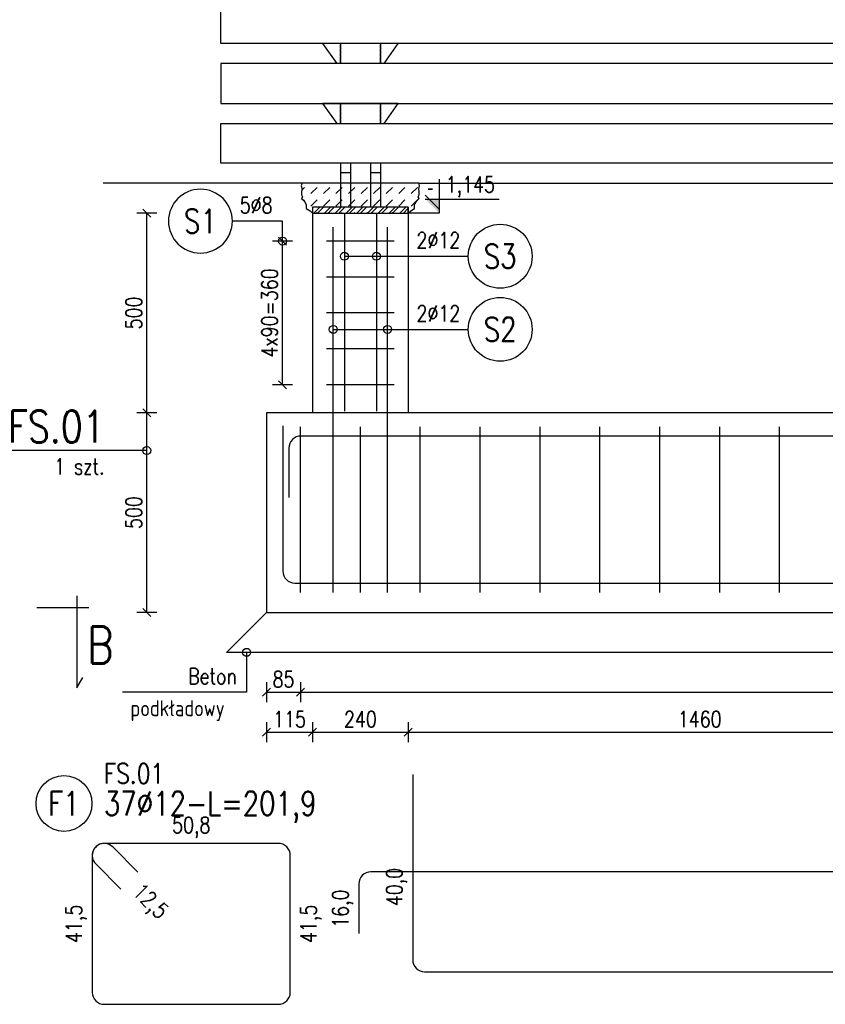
# Model space of a CAD drawing. Header units: millimetres. Extents: x 0 to 1625, y 0 to 742.
# Tile 18 of 24: x 664 to 866, y 353 to 599. Entities that reach past the tile are written whole.
import ezdxf
from ezdxf.enums import TextEntityAlignment as Align

# ---------------------------------------------------------------- set-up
doc = ezdxf.new("R2010")
doc.units = ezdxf.units.MM
doc.linetypes.add('DASHED', pattern=[0.75, 0.5, -0.25])
for name, color, linetype in [('_K_Konstrukcja', 7, 'Continuous'), ('e-cad_cienkie', 1, 'Continuous'), ('e-cad_kontur', 2, 'Continuous'), ('e-cad_opisy', 8, 'Continuous'), ('e-cad_prety_widok', 3, 'Continuous'), ('e-cad_stal_kontur', 3, 'Continuous'), ('e-cad_strzemiona', 3, 'Continuous'), ('e-cad_wymiary', 1, 'Continuous'), ('e-cad_wypelnienia', 254, 'Continuous'), ('KONSTRUKCJA', 7, 'Continuous'), ('opis', 5, 'Continuous')]:
    doc.layers.add(name, color=color, linetype=linetype)
doc.layers.add('e-cad_rzutnie', color=61, linetype='Continuous', plot=False)
doc.layers.add('ZBROJ_STRZ', color=1, linetype='Continuous', lineweight=15)
doc.styles.add('e-cad_1', font='simplex.shx', dxfattribs={"width": 0.8})
doc.styles.add('ROMANS 1do20', font='simplex.shx', dxfattribs={"width": 0.8, "height": 4})
doc.styles.get("Standard").update_dxf_attribs({"font": 'arial.ttf'})
doc.dimstyles.new('e-cad_1_20_[cm]', dxfattribs={"dimscale": 2, "dimtxt": 2, "dimasz": 1, "dimexe": 1.25, "dimexo": 0.625, "dimtad": 1, "dimdec": 0, "dimlfac": 10, "dimrnd": 0.1, "dimzin": 1, "dimtxsty": 'e-cad_1', "dimblk": 'OBLIQUE', "dimcen": 2.5, "dimclrd": 8, "dimclre": 8, "dimclrt": 1, "dimadec": 0, "dimazin": 0, "dimtfac": 1, "dimtix": 1, "dimtmove": 1, "dimatfit": 3, "dimldrblk": 'OBLIQUE', "dimfxl": 1.25, "dimfxlon": 1, "dimtfill": 1, "dimarcsym": 0})

# ---------------------------------------------------------------- blocks, each defined once
blk = doc.blocks.new('_Oblique')
at = {"color": 0, "linetype": 'ByBlock', "lineweight": -2}
blk.add_line((-0.5, -0.5), (0.5, 0.5), dxfattribs=at)
blk = doc.blocks.new('*D155')
at = {"layer": 'Defpoints', "color": 0, "ltscale": 0.8}
for p in [(734.58, 455.83), (726.08, 450.83), (734.58, 430.83)]:
    blk.add_point(p, dxfattribs=at)
at = {"layer": 'e-cad_wymiary', "color": 8, "lineweight": -2, "ltscale": 0.8}
for p, q in [((726.08, 433.33), (726.08, 428.33)), ((734.58, 433.33), (734.58, 428.33)), ((726.08, 430.83), (734.58, 430.83))]:
    blk.add_line(p, q, dxfattribs=at)
at = {"layer": 'e-cad_wymiary', "color": 8, "lineweight": -2, "ltscale": 0.8, "xscale": 2, "yscale": 2, "zscale": 2, "rotation": 180}
blk.add_blockref('_Oblique', (726.08, 430.83), dxfattribs=at)
at = {"layer": 'e-cad_wymiary', "color": 8, "lineweight": -2, "ltscale": 0.8, "xscale": 2, "yscale": 2, "zscale": 2}
blk.add_blockref('_Oblique', (734.58, 430.83), dxfattribs=at)
at = {"layer": 'e-cad_wymiary', "color": 1, "ltscale": 0.8, "insert": (730.33, 434.08), "char_height": 4, "attachment_point": 5, "style": 'e-cad_1', "bg_fill": 3, "box_fill_scale": 1.1, "bg_fill_color": 257, "bg_fill_transparency": 0}
blk.add_mtext('85', dxfattribs=at)
blk = doc.blocks.new('*D156')
at = {"layer": 'Defpoints', "color": 0, "ltscale": 0.8}
for p in [(734.58, 455.83), (1274.58, 455.83), (1274.58, 430.83)]:
    blk.add_point(p, dxfattribs=at)
at = {"layer": 'e-cad_wymiary', "color": 8, "lineweight": -2, "ltscale": 0.8}
for p, q in [((734.58, 433.33), (734.58, 428.33)), ((1274.58, 433.33), (1274.58, 428.33)), ((734.58, 430.83), (1274.58, 430.83))]:
    blk.add_line(p, q, dxfattribs=at)
at = {"layer": 'e-cad_wymiary', "color": 8, "lineweight": -2, "ltscale": 0.8, "xscale": 2, "yscale": 2, "zscale": 2, "rotation": 180}
blk.add_blockref('_Oblique', (734.58, 430.83), dxfattribs=at)
at = {"layer": 'e-cad_wymiary', "color": 8, "lineweight": -2, "ltscale": 0.8, "xscale": 2, "yscale": 2, "zscale": 2}
blk.add_blockref('_Oblique', (1274.58, 430.83), dxfattribs=at)
at = {"layer": 'e-cad_wymiary', "color": 1, "ltscale": 0.8, "insert": (1004.58, 434.08), "char_height": 4, "attachment_point": 5, "style": 'e-cad_1', "bg_fill": 3, "box_fill_scale": 1.1, "bg_fill_color": 257, "bg_fill_transparency": 0}
blk.add_mtext('36x150=5400', dxfattribs=at)
blk = doc.blocks.new('e-cad_ZelbetOpis_7')
blk.add_circle((5, 5), 3.5)
at = {"layer": 'e-cad_opisy', "style": 'e-cad_1', "width": 0.8, "flags": 1}
for tag, p in [('SREDNICA', (25, 8)), ('DLUGOSC', (25, 7.5)), ('KOD', (30, 8)), ('HAK_1', (30, 7.5)), ('SZT', (25, 7)), ('GATUNEK_STALI', (25, 6.5)), ('KLASA_STALI', (25, 6)), ('A', (30, 6.5)), ('HAK_2', (30, 7)), ('B', (30, 6)), ('OPIS_2', (25, 5.5)), ('C', (30, 5.5)), ('D', (30, 5)), ('E', (30, 4.5)), ('F', (30, 4)), ('R', (30, 3.5)), ('HAK_1_DLUGOSC', (30, 3)), ('HAK_2_DLUGOSC', (30, 2.5)), ('KIERUNEK', (30, 2))]:
    blk.add_attdef(tag, p, '', height=0.3, dxfattribs=at)
at = {"layer": 'e-cad_opisy', "style": 'e-cad_1', "width": 0.8}
blk.add_attdef('NR', text='', height=3, dxfattribs=at).set_placement((5, 3.5), align=Align.CENTER)
for tag, p in [('OPIS_1', (10, 3.5)), ('UWAGI', (10, -6))]:
    blk.add_attdef(tag, p, '', height=3, dxfattribs=at)
at = {"layer": 'e-cad_rzutnie', "style": 'e-cad_1', "width": 0.8}
blk.add_attdef('POZYCJA', (10, 7.5), '', height=2.5, dxfattribs=at)
blk = doc.blocks.new('*D158')
at = {"layer": 'Defpoints', "color": 0, "ltscale": 0.8}
for p in [(737.58, 500.83), (726.08, 450.83), (737.58, 420.83)]:
    blk.add_point(p, dxfattribs=at)
at = {"layer": 'e-cad_wymiary', "color": 8, "lineweight": -2, "ltscale": 0.8}
for p, q in [((726.08, 423.33), (726.08, 418.33)), ((737.58, 423.33), (737.58, 418.33)), ((726.08, 420.83), (737.58, 420.83))]:
    blk.add_line(p, q, dxfattribs=at)
at = {"layer": 'e-cad_wymiary', "color": 8, "lineweight": -2, "ltscale": 0.8, "xscale": 2, "yscale": 2, "zscale": 2, "rotation": 180}
blk.add_blockref('_Oblique', (726.08, 420.83), dxfattribs=at)
at = {"layer": 'e-cad_wymiary', "color": 8, "lineweight": -2, "ltscale": 0.8, "xscale": 2, "yscale": 2, "zscale": 2}
blk.add_blockref('_Oblique', (737.58, 420.83), dxfattribs=at)
at = {"layer": 'e-cad_wymiary', "color": 1, "ltscale": 0.8, "insert": (731.83, 424.08), "char_height": 4, "attachment_point": 5, "style": 'e-cad_1', "bg_fill": 3, "box_fill_scale": 1.1, "bg_fill_color": 257, "bg_fill_transparency": 0}
blk.add_mtext('115', dxfattribs=at)
blk = doc.blocks.new('*D159')
at = {"layer": 'Defpoints', "color": 0, "ltscale": 0.8}
for p in [(737.58, 500.83), (761.58, 500.83), (761.58, 420.83)]:
    blk.add_point(p, dxfattribs=at)
at = {"layer": 'e-cad_wymiary', "color": 8, "lineweight": -2, "ltscale": 0.8}
for p, q in [((737.58, 423.33), (737.58, 418.33)), ((761.58, 423.33), (761.58, 418.33)), ((737.58, 420.83), (761.58, 420.83))]:
    blk.add_line(p, q, dxfattribs=at)
at = {"layer": 'e-cad_wymiary', "color": 8, "lineweight": -2, "ltscale": 0.8, "xscale": 2, "yscale": 2, "zscale": 2, "rotation": 180}
blk.add_blockref('_Oblique', (737.58, 420.83), dxfattribs=at)
at = {"layer": 'e-cad_wymiary', "color": 8, "lineweight": -2, "ltscale": 0.8, "xscale": 2, "yscale": 2, "zscale": 2}
blk.add_blockref('_Oblique', (761.58, 420.83), dxfattribs=at)
at = {"layer": 'e-cad_wymiary', "color": 1, "ltscale": 0.8, "insert": (749.58, 424.08), "char_height": 4, "attachment_point": 5, "style": 'e-cad_1', "bg_fill": 3, "box_fill_scale": 1.1, "bg_fill_color": 257, "bg_fill_transparency": 0}
blk.add_mtext('240', dxfattribs=at)
blk = doc.blocks.new('*D160')
at = {"layer": 'Defpoints', "color": 0, "ltscale": 0.8}
for p in [(761.58, 500.83), (907.58, 500.83), (907.58, 420.83)]:
    blk.add_point(p, dxfattribs=at)
at = {"layer": 'e-cad_wymiary', "color": 8, "lineweight": -2, "ltscale": 0.8}
for p, q in [((761.58, 423.33), (761.58, 418.33)), ((907.58, 423.33), (907.58, 418.33)), ((761.58, 420.83), (907.58, 420.83))]:
    blk.add_line(p, q, dxfattribs=at)
at = {"layer": 'e-cad_wymiary', "color": 8, "lineweight": -2, "ltscale": 0.8, "xscale": 2, "yscale": 2, "zscale": 2, "rotation": 180}
blk.add_blockref('_Oblique', (761.58, 420.83), dxfattribs=at)
at = {"layer": 'e-cad_wymiary', "color": 8, "lineweight": -2, "ltscale": 0.8, "xscale": 2, "yscale": 2, "zscale": 2}
blk.add_blockref('_Oblique', (907.58, 420.83), dxfattribs=at)
at = {"layer": 'e-cad_wymiary', "color": 1, "ltscale": 0.8, "insert": (834.58, 424.08), "char_height": 4, "attachment_point": 5, "style": 'e-cad_1', "bg_fill": 3, "box_fill_scale": 1.1, "bg_fill_color": 257, "bg_fill_transparency": 0}
blk.add_mtext('1460', dxfattribs=at)
blk = doc.blocks.new('*D167')
at = {"layer": 'Defpoints', "color": 0, "ltscale": 0.8}
for p in [(696.08, 500.83), (726.08, 500.83), (726.08, 450.83)]:
    blk.add_point(p, dxfattribs=at)
at = {"layer": 'e-cad_wymiary', "color": 8, "lineweight": -2, "ltscale": 0.8}
for p, q in [((698.58, 500.83), (693.58, 500.83)), ((696.08, 450.83), (696.08, 500.83)), ((698.58, 450.83), (693.58, 450.83))]:
    blk.add_line(p, q, dxfattribs=at)
at = {"layer": 'e-cad_wymiary', "color": 8, "lineweight": -2, "ltscale": 0.8, "xscale": 2, "yscale": 2, "zscale": 2}
for p, rotation in [((696.08, 500.83), 90), ((696.08, 450.83), 270)]:
    blk.add_blockref('_Oblique', p, dxfattribs=dict(at, rotation=rotation))
at = {"layer": 'e-cad_wymiary', "color": 1, "ltscale": 0.8, "insert": (692.83, 475.83), "char_height": 4, "attachment_point": 5, "rotation": 90, "style": 'e-cad_1', "bg_fill": 3, "box_fill_scale": 1.1, "bg_fill_color": 257, "bg_fill_transparency": 0}
blk.add_mtext('500', dxfattribs=at)
blk = doc.blocks.new('*D168')
at = {"layer": 'Defpoints', "color": 0, "ltscale": 0.8}
for p in [(696.08, 550.83), (737.58, 550.83), (726.08, 500.83)]:
    blk.add_point(p, dxfattribs=at)
at = {"layer": 'e-cad_wymiary', "color": 8, "lineweight": -2, "ltscale": 0.8}
for p, q in [((698.58, 550.83), (693.58, 550.83)), ((696.08, 500.83), (696.08, 550.83)), ((698.58, 500.83), (693.58, 500.83))]:
    blk.add_line(p, q, dxfattribs=at)
at = {"layer": 'e-cad_wymiary', "color": 8, "lineweight": -2, "ltscale": 0.8, "xscale": 2, "yscale": 2, "zscale": 2}
for p, rotation in [((696.08, 550.83), 90), ((696.08, 500.83), 270)]:
    blk.add_blockref('_Oblique', p, dxfattribs=dict(at, rotation=rotation))
at = {"layer": 'e-cad_wymiary', "color": 1, "ltscale": 0.8, "insert": (692.83, 525.83), "char_height": 4, "attachment_point": 5, "rotation": 90, "style": 'e-cad_1', "bg_fill": 3, "box_fill_scale": 1.1, "bg_fill_color": 257, "bg_fill_transparency": 0}
blk.add_mtext('500', dxfattribs=at)
blk = doc.blocks.new('e-cad_ZelbetOpisNiezliczalny_1P')
at = {"layer": 'e-cad_cienkie'}
blk.add_circle((4, 0), 4, dxfattribs=at)
at = {"layer": 'e-cad_opisy', "ltscale": 0.04, "style": 'e-cad_1', "width": 0.8}
for tag, p in [('OPIS', (-1, 1)), ('UWAGI', (-1, -3))]:
    blk.add_attdef(tag, text='', height=2, dxfattribs=at).set_placement(p, align=Align.RIGHT)
blk.add_attdef('NR', text='', height=3, dxfattribs=at).set_placement((4, 0), align=Align.MIDDLE_CENTER)
blk = doc.blocks.new('*D172')
at = {"layer": 'Defpoints', "color": 0, "ltscale": 0.8}
for p in [(730.08, 543.83), (741.08, 543.83), (741.08, 507.83)]:
    blk.add_point(p, dxfattribs=at)
at = {"layer": 'e-cad_wymiary', "color": 8, "lineweight": -2, "ltscale": 0.8}
for p, q in [((732.58, 543.83), (727.58, 543.83)), ((730.08, 507.83), (730.08, 543.83)), ((732.58, 507.83), (727.58, 507.83))]:
    blk.add_line(p, q, dxfattribs=at)
at = {"layer": 'e-cad_wymiary', "color": 8, "lineweight": -2, "ltscale": 0.8, "xscale": 2, "yscale": 2, "zscale": 2}
for p, rotation in [((730.08, 543.83), 90), ((730.08, 507.83), 270)]:
    blk.add_blockref('_Oblique', p, dxfattribs=dict(at, rotation=rotation))
at = {"layer": 'e-cad_wymiary', "color": 1, "ltscale": 0.8, "insert": (726.83, 525.83), "char_height": 4, "attachment_point": 5, "rotation": 90, "style": 'e-cad_1', "bg_fill": 3, "box_fill_scale": 1.1, "bg_fill_color": 257, "bg_fill_transparency": 0}
blk.add_mtext('4x90=360', dxfattribs=at)

msp = doc.modelspace()

# ---------------------------------------------------------------- hatches: boundary and pattern name
at = {"layer": 'e-cad_wypelnienia', "ltscale": 0.005}
h = msp.add_hatch(dxfattribs=at)
h.set_pattern_fill('DASH', color=256, scale=0.7, angle=45, style=0)
h.set_pattern_definition([(45, (-21198.4465, 23676.2824), (0, 3.14308964), [2.2225, -2.2225])])
h.paths.add_polyline_path([(734.76, 557.64), (734.97, 556.83), (734.82, 556.27), (734.82, 555.43), (735.1, 554.95), (734.85, 554.53), (735.48, 553.9), (736, 552.98), (736, 552.01), (736.96, 551.45), (737.58, 550.83), (761.58, 550.83), (762.21, 551.45), (763.16, 552.01), (763.16, 552.98), (763.69, 553.9), (764.32, 554.53), (764.07, 554.95), (764.34, 555.43), (764.34, 556.27), (764.19, 556.83), (764.41, 557.64), (764.19, 558.33), (734.97, 558.33)])
h = msp.add_hatch(dxfattribs=at)
h.set_pattern_fill('ANSI32', color=256, scale=0.2)
h.set_pattern_definition([(45, (-236701.938, 26405.8097), (-1.347038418, 1.347038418), []), (45, (-236701.04, 26405.8097), (-1.347038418, 1.347038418), [])])
h.paths.add_polyline_path([(737.58, 550.83), (737.58, 552.33), (761.58, 552.33), (761.58, 550.83)])
at = {"layer": 'opis', "ltscale": 2}
h = msp.add_hatch(color=9, dxfattribs=at)
h.paths.add_polyline_path([(769.33, 554.32), (765.84, 554.32), (767.33, 552.83), (769.33, 552.83)])
h.paths.add_polyline_path([(769.33, 552.83), (767.33, 552.83), (769.33, 550.83)])

# ---------------------------------------------------------------- linework, layer by layer
at = {"layer": '_K_Konstrukcja', "color": 8, "ltscale": 0.005}
for p, q in [((734.97, 558.33), (685.13, 558.33)), ((764.19, 558.33), (904.97, 558.33))]:
    msp.add_line(p, q, dxfattribs=at)
at = {"layer": 'e-cad_cienkie', "ltscale": 0.1}
msp.add_lwpolyline([(761.58, 550.83), (762.21, 551.45), (763.16, 552.01), (763.16, 552.98), (763.69, 553.9), (764.32, 554.53), (764.07, 554.95), (764.34, 555.43), (764.34, 556.27), (764.19, 556.83), (764.41, 557.64), (764.19, 558.33), (734.97, 558.33), (734.76, 557.64), (734.97, 556.83), (734.82, 556.27), (734.82, 555.43), (735.1, 554.95), (734.85, 554.53), (735.48, 553.9), (736, 552.98), (736, 552.01), (736.96, 551.45), (737.58, 550.83)], close=True, dxfattribs=at)
at = {"layer": 'e-cad_cienkie', "color": 9, "ltscale": 0.8}
msp.add_lwpolyline([(726.08, 450.83), (1283.08, 450.83), (1293.08, 440.83), (716.08, 440.83)], close=True, dxfattribs=at)
at = {"layer": 'e-cad_kontur', "ltscale": 0.005}
for p, q in [((737.58, 552.33), (737.58, 500.83)), ((761.58, 552.33), (761.58, 500.83))]:
    msp.add_line(p, q, dxfattribs=at)
for points in [[(714.58, 603.33), (1294.58, 603.33), (1294.58, 593.33), (714.58, 593.33)], [(1294.58, 588.33), (714.58, 588.33), (714.58, 578.33), (1294.58, 578.33)], [(714.58, 573.33), (1294.58, 573.33), (1294.58, 563.33), (714.58, 563.33)], [(737.58, 550.83), (761.58, 550.83), (761.58, 552.33), (737.58, 552.33)], [(726.08, 450.83), (1283.08, 450.83), (1283.08, 500.83), (726.08, 500.83)]]:
    msp.add_lwpolyline(points, close=True, dxfattribs=at)
at = {"layer": 'e-cad_prety_widok', "ltscale": 0.8}
for points in [[(742.78, 455.83), (742.78, 547.33)], [(756.38, 455.83), (756.38, 547.33)]]:
    msp.add_lwpolyline(points, dxfattribs=at)
for points in [[(730.18, 497.56), (730.18, 461.16, 0.414214), (733.18, 458.16), (1275.98, 458.16, 0.414214), (1278.98, 461.16), (1278.98, 497.56)], [(1277.48, 479.6), (1277.48, 492, 0.414214), (1274.48, 495), (734.68, 495, 0.414214), (731.68, 492), (731.68, 479.6)], [(762.68, 410.23), (762.68, 363.83, 0.414214), (765.68, 360.83), (1308.48, 360.83, 0.414214), (1311.48, 363.83), (1311.48, 410.23)], [(1294.98, 370.43), (1294.98, 382.83, 0.414214), (1291.98, 385.83), (752.18, 385.83, 0.414214), (749.18, 382.83), (749.18, 370.43)]]:
    msp.add_lwpolyline(points, format="xyb", dxfattribs=at)
at = {"layer": 'e-cad_stal_kontur', "linetype": 'DASHED', "ltscale": 0.1}
for p, q in [((744.58, 593.33), (744.58, 588.33)), ((754.58, 593.33), (754.58, 588.33)), ((744.58, 578.33), (744.58, 573.33)), ((754.58, 578.33), (754.58, 573.33))]:
    msp.add_line(p, q, dxfattribs=at)
at = {"layer": 'e-cad_stal_kontur', "ltscale": 0.005}
for p, q in [((744.58, 563.33), (744.58, 552.33)), ((747.08, 563.33), (747.08, 552.33)), ((752.08, 563.33), (752.08, 552.33)), ((754.58, 563.33), (754.58, 552.33)), ((744.58, 560.99), (747.08, 560.99)), ((752.08, 560.99), (754.58, 560.99))]:
    msp.add_line(p, q, dxfattribs=at)
for points in [[(755.53, 588.33), (759.08, 593.33), (740.08, 593.33), (743.64, 588.33)], [(755.53, 573.33), (759.08, 578.33), (740.08, 578.33), (743.64, 573.33)]]:
    msp.add_lwpolyline(points, dxfattribs=at)
at = {"layer": 'e-cad_stal_kontur', "linetype": 'DASHED', "ltscale": 0.1}
for points in [[(744.58, 588.33), (744.58, 593.33)], [(754.58, 588.33), (754.58, 593.33)], [(744.58, 573.33), (744.58, 578.33)], [(754.58, 573.33), (754.58, 578.33)]]:
    msp.add_lwpolyline(points, dxfattribs=at)
at = {"layer": 'e-cad_strzemiona', "ltscale": 0.8}
for points in [[(758.08, 543.83), (741.08, 543.83)], [(758.08, 534.83), (741.08, 534.83)], [(758.08, 525.83), (741.08, 525.83)], [(758.08, 516.83), (741.08, 516.83)], [(758.08, 507.83), (741.08, 507.83)], [(734.58, 455.83), (734.58, 497.33)], [(749.58, 455.83), (749.58, 497.33)], [(764.58, 455.83), (764.58, 497.33)], [(779.58, 455.83), (779.58, 497.33)], [(794.58, 455.83), (794.58, 497.33)], [(809.58, 455.83), (809.58, 497.33)], [(824.58, 455.83), (824.58, 497.33)], [(839.58, 455.83), (839.58, 497.33)], [(854.58, 455.83), (854.58, 497.33)]]:
    msp.add_lwpolyline(points, dxfattribs=at)
at = {"layer": 'e-cad_strzemiona', "ltscale": 10}
msp.add_lwpolyline([(693.82, 385.8), (687.53, 392.09, 0.668179), (682.41, 389.97), (682.41, 355.67, 0.414214), (685.41, 352.67), (729.01, 352.67, 0.414214), (732.01, 355.67), (732.01, 389.97, 0.414214), (729.01, 392.97), (685.41, 392.97, 0.668179), (683.29, 387.85), (689.58, 381.55)], format="xyb", dxfattribs=at)
at = {"layer": 'KONSTRUKCJA', "color": 6, "ltscale": 0.01}
for p, q in [((678.52, 454.97), (678.52, 431.97)), ((681.52, 451.97), (668.52, 451.97)), ((678.52, 431.97), (680.02, 434.56))]:
    msp.add_line(p, q, dxfattribs=at)
at = {"layer": 'opis', "color": 9, "ltscale": 2}
for p, q in [((769.33, 559.31), (769.33, 550.83)), ((769.33, 551.83), (765.8, 555.32)), ((765.8, 554.32), (784.38, 554.32))]:
    msp.add_line(p, q, dxfattribs=at)
msp.add_lwpolyline([(769.33, 550.83), (761.58, 550.83)], dxfattribs=at)

# ---------------------------------------------------------------- block references
at = {"layer": 'e-cad_opisy', "ltscale": 0.8, "xscale": 2, "yscale": 2, "zscale": 2}
for name, p, values in [('e-cad_ZelbetOpisNiezliczalny_1P', (776.6, 540.04), {'OPIS': '2%%c12', 'NR': 'S3'}), ('e-cad_ZelbetOpisNiezliczalny_1P', (776.6, 521.73), {'OPIS': '2%%c12', 'NR': 'S2'}), ('e-cad_ZelbetOpis_7', (665.33, 392.97), {'OPIS_1': '37%%c12-L=201,9', 'NR': 'F1', 'POZYCJA': 'FS.01'})]:
    msp.add_blockref(name, p, dxfattribs=at).add_auto_attribs(values)

# ---------------------------------------------------------------- texts
at = {"layer": 'e-cad_opisy', "ltscale": 0.8, "style": 'e-cad_1', "width": 0.8}
for s, height, p in [('FS.01', 8, (685.5, 493.38)), ('1 szt.', 4, (685.5, 485.38))]:
    msp.add_text(s, height=height, dxfattribs=at).set_placement(p, align=Align.RIGHT)
for s, p in [('Beton', (706.44, 432.83)), ('podkładowy', (691.96, 424.83))]:
    msp.add_text(s, height=4, dxfattribs=at).set_placement(p)
msp.add_text('50,8', height=4, dxfattribs=at).set_placement((707.21, 397.57), align=Align.MIDDLE_CENTER)
for s, rotation, p in [('40,0', 90, (758.08, 382.03)), ('12,5', 315, (697.08, 378.55)), ('16,0', 90, (744.58, 376.63)), ('41,5', 90, (677.81, 372.82)), ('41,5', 90, (736.61, 372.82))]:
    msp.add_text(s, height=4, rotation=rotation, dxfattribs=at).set_placement(p, align=Align.MIDDLE_CENTER)
at = {"layer": 'opis', "color": 9, "ltscale": 2, "style": 'ROMANS 1do20', "width": 0.8}
msp.add_text('1,145', height=4, dxfattribs=at).set_placement((770.95, 556.04))
at = {"layer": 'opis', "color": 9, "ltscale": 2}
msp.add_text('-', height=3.49, dxfattribs=at).set_placement((766.27, 555.52))
at = {"layer": 'ZBROJ_STRZ', "style": 'e-cad_1', "width": 0.8}
msp.add_text('B', height=9.22, dxfattribs=at).set_placement((684.45, 438.06), align=Align.CENTER)

# ---------------------------------------------------------------- leaders
at = {"layer": 'e-cad_cienkie', "ltscale": 0.8}
for points in [[(745.58, 540.04), (776.6, 540.04)], [(753.58, 540.04), (776.6, 540.04)], [(742.78, 521.73), (776.6, 521.73)], [(756.38, 521.73), (776.6, 521.73)], [(696.08, 491.38), (686.08, 491.38), (660.47, 491.38)], [(721.08, 440.83), (721.08, 430.83), (689.96, 430.83)]]:
    msp.add_leader(points, dimstyle='e-cad_1_20_[cm]', override={"dimldrblk": 'DotBlank'}, dxfattribs=at)

# ---------------------------------------------------------------- next in the draw order: dimensions: what is measured, and where the dimension line sits
at = {"layer": 'e-cad_wymiary', "ltscale": 0.8}
dim = msp.add_linear_dim(base=(734.58, 430.83), p1=(726.08, 450.83), p2=(734.58, 455.83), dimstyle='e-cad_1_20_[cm]', dxfattribs=at)
dim.commit()
dim.dimension.update_dxf_attribs({"geometry": '*D155', "text_midpoint": (730.33, 434.08)})

# ---------------------------------------------------------------- next in the draw order: dimensions: what is measured, and where the dimension line sits
dim = msp.add_linear_dim(base=(1274.58, 430.83), p1=(734.58, 455.83), p2=(1274.58, 455.83), text='36x150=<>', dimstyle='e-cad_1_20_[cm]', override={"dimtxsty": 'e-cad_1'}, dxfattribs=at)
dim.commit()
dim.dimension.update_dxf_attribs({"geometry": '*D156', "text_midpoint": (1004.58, 434.08)})

# ---------------------------------------------------------------- next in the draw order: dimensions: what is measured, and where the dimension line sits
dim = msp.add_linear_dim(base=(737.58, 420.83), p1=(726.08, 450.83), p2=(737.58, 500.83), dimstyle='e-cad_1_20_[cm]', dxfattribs=at)
dim.commit()
dim.dimension.update_dxf_attribs({"geometry": '*D158', "text_midpoint": (731.83, 424.08)})

# ---------------------------------------------------------------- next in the draw order: dimensions: what is measured, and where the dimension line sits
dim = msp.add_linear_dim(base=(761.58, 420.83), p1=(737.58, 500.83), p2=(761.58, 500.83), dimstyle='e-cad_1_20_[cm]', dxfattribs=at)
dim.commit()
dim.dimension.update_dxf_attribs({"geometry": '*D159', "text_midpoint": (749.58, 424.08)})

# ---------------------------------------------------------------- next in the draw order: linework, layer by layer
at = {"layer": 'e-cad_prety_widok', "ltscale": 0.8}
for points in [[(745.58, 550.83), (745.58, 501.23)], [(753.58, 550.83), (753.58, 501.23)]]:
    msp.add_lwpolyline(points, dxfattribs=at)

# ---------------------------------------------------------------- next in the draw order: dimensions: what is measured, and where the dimension line sits
at = {"layer": 'e-cad_wymiary', "ltscale": 0.8}
dim = msp.add_linear_dim(base=(696.08, 550.83), p1=(726.08, 500.83), p2=(737.58, 550.83), angle=90, dimstyle='e-cad_1_20_[cm]', dxfattribs=at)
dim.commit()
dim.dimension.update_dxf_attribs({"geometry": '*D168', "text_midpoint": (692.83, 525.83)})
dim = msp.add_linear_dim(base=(907.58, 420.83), p1=(761.58, 500.83), p2=(907.58, 500.83), dimstyle='e-cad_1_20_[cm]', dxfattribs=at)
dim.commit()
dim.dimension.update_dxf_attribs({"geometry": '*D160', "text_midpoint": (834.58, 424.08)})

# ---------------------------------------------------------------- next in the draw order: dimensions: what is measured, and where the dimension line sits
dim = msp.add_linear_dim(base=(730.08, 543.83), p1=(741.08, 507.83), p2=(741.08, 543.83), angle=90, text='4x90=<>', dimstyle='e-cad_1_20_[cm]', override={"dimtxsty": 'e-cad_1'}, dxfattribs=at)
dim.commit()
dim.dimension.update_dxf_attribs({"geometry": '*D172', "text_midpoint": (726.83, 525.83)})
dim = msp.add_linear_dim(base=(696.08, 500.83), p1=(726.08, 450.83), p2=(726.08, 500.83), angle=90, dimstyle='e-cad_1_20_[cm]', dxfattribs=at)
dim.commit()
dim.dimension.update_dxf_attribs({"geometry": '*D167', "text_midpoint": (692.83, 475.83)})

# ---------------------------------------------------------------- next in the draw order: block references
at = {"layer": 'e-cad_opisy', "ltscale": 0.8}
ref = msp.add_blockref('e-cad_ZelbetOpisNiezliczalny_1P', (717.51, 548.83), dxfattribs=dict(at, xscale=-2, yscale=2, zscale=2))
ref.add_attrib('OPIS', '5%%c8', dxfattribs={"ltscale": 0.8, "height": 4, "style": 'e-cad_1', "width": 0.8}).set_placement((727.58, 550.83), align=Align.RIGHT)
ref.add_attrib('NR', 'S1', dxfattribs={"ltscale": 0.8, "height": 6, "style": 'e-cad_1', "width": 0.8}).set_placement((709.51, 548.83), align=Align.MIDDLE_CENTER)

# ---------------------------------------------------------------- next in the draw order: leaders
at = {"layer": 'e-cad_cienkie', "ltscale": 0.8}
msp.add_leader([(730.08, 543.83), (730.08, 548.83), (717.51, 548.83)], dimstyle='e-cad_1_20_[cm]', override={"dimldrblk": 'DotBlank'}, dxfattribs=at)

doc.saveas('drawing.dxf')
